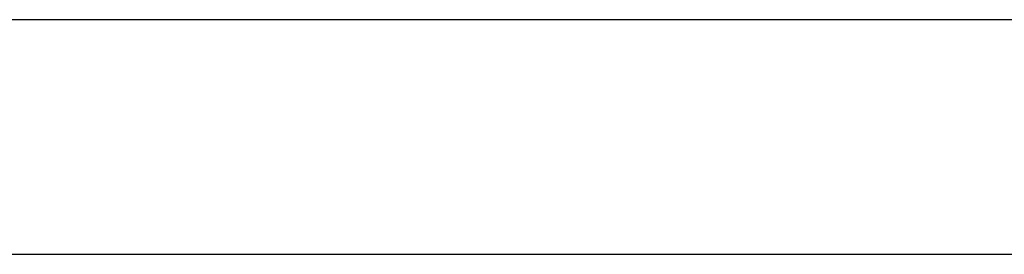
# Model space of a CAD drawing. Header units: metres. Extents: x 397.7 to 427.5, y 12.7 to 28.4.
# Tile 56 of 135: x 407.872 to 408.292, y 25.829 to 25.929. Entities that reach past the tile are written whole.
import ezdxf

# ---------------------------------------------------------------- set-up
doc = ezdxf.new("R2010")
doc.units = ezdxf.units.M
doc.layers.add('A-WALL-____-MCUT', color=7, linetype='Continuous', lineweight=25)
doc.layers.add('A-WALL-____-OTLN', color=7, linetype='Continuous', lineweight=25)

# ---------------------------------------------------------------- blocks, each defined once
blk = doc.blocks.new('Family - Evans P3-156433-06_PCI_P3')
at = {"layer": 'A-WALL-____-MCUT', "color": 253, "true_color": 0xaaaaaa}
for p, q in [((2.60016, 0.1), (0, 0.1)), ((0, 0), (2.60016, 0))]:
    blk.add_line(p, q, dxfattribs=at)
at = {"layer": 'A-WALL-____-OTLN', "color": 253, "true_color": 0xaaaaaa}
for p, q in [((2.60016, 0.1), (0, 0.1)), ((0, 0), (2.60016, 0))]:
    blk.add_line(p, q, dxfattribs=at)
at = {"layer": 'A-WALL-____-OTLN', "color": 253, "lineweight": 18, "true_color": 0xaaaaaa}
blk.add_line((0, 0), (2.60016, 0), dxfattribs=at)
blk = doc.blocks.new('LONDR55-XX_ZZ-ARQ-CAA-M3D-Londres55_ifc-1-06_PCI_P3')
at = {"layer": 'A-WALL-____-OTLN', "color": 253, "lineweight": 18, "true_color": 0xaaaaaa}
blk.add_blockref('Family - Evans P3-156433-06_PCI_P3', (406.4152, 25.82946), dxfattribs=at)

msp = doc.modelspace()

# ---------------------------------------------------------------- block references
at = {"lineweight": 5}
msp.add_blockref('LONDR55-XX_ZZ-ARQ-CAA-M3D-Londres55_ifc-1-06_PCI_P3', (0, 0), dxfattribs=at)

doc.saveas('drawing.dxf')
